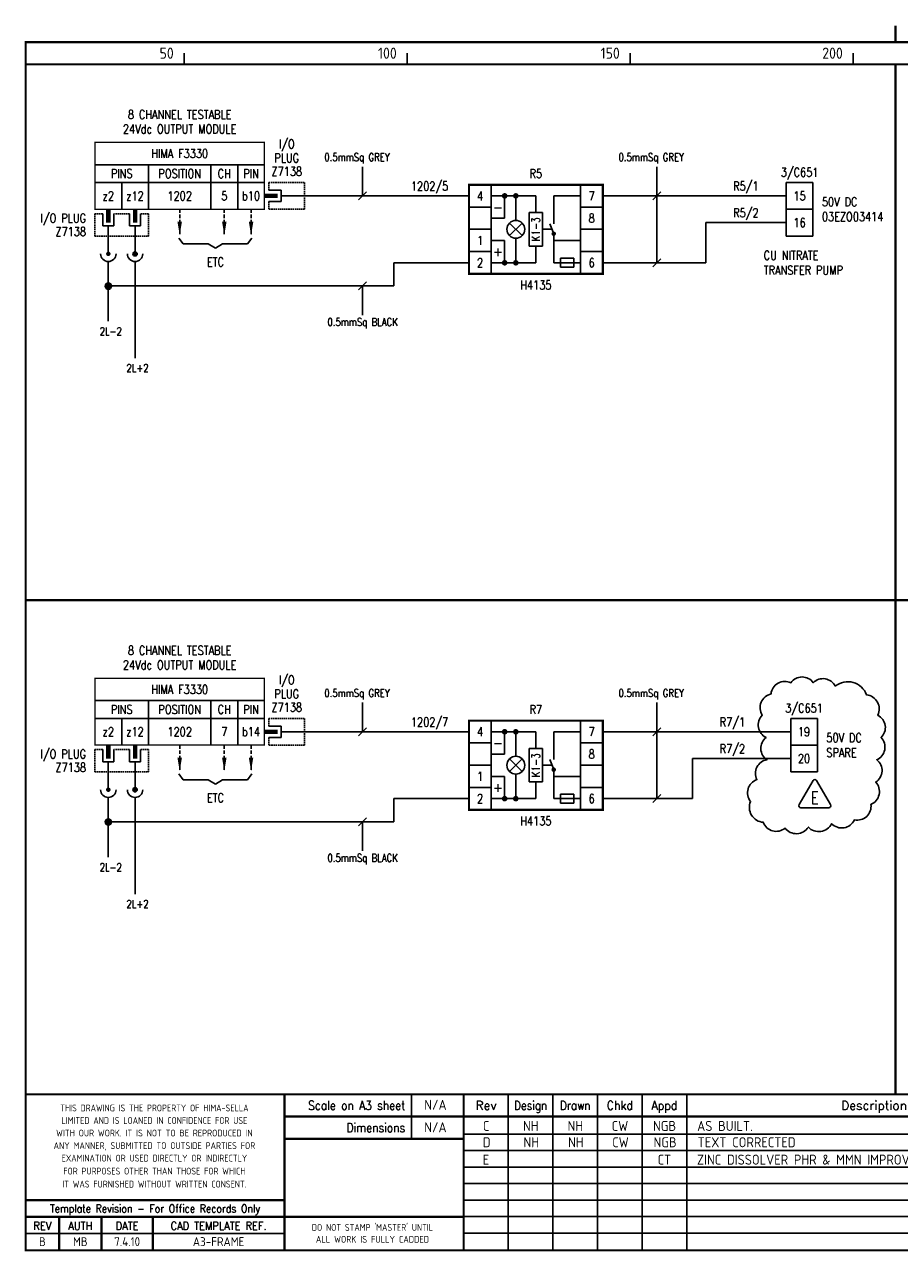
# Model space of a CAD drawing. Extents: x 14 to 405, y 0 to 275.
# Tile 1 of 2: x 14 to 210, y 0 to 275. Entities that reach past the tile are written whole.
import ezdxf
from ezdxf.enums import TextEntityAlignment as Align

# ---------------------------------------------------------------- set-up
doc = ezdxf.new("R2010")
doc.units = 0
doc.header["$LTSCALE"] = 0.25
doc.header["$MEASUREMENT"] = 0
doc.linetypes.add('HIDDEN2', pattern=[4.7625, 3.175, -1.5875])
doc.layers.get('0').update_dxf_attribs({"color": 41, "linetype": 'CONTINUOUS'})
for name, color, linetype in [('00-DRG_FRAME', 12, 'CONTINUOUS'), ('01-DRAW', 7, 'CONTINUOUS'), ('02-TEXT', 2, 'CONTINUOUS'), ('051-TEXT', 2, 'CONTINUOUS'), ('117', 7, 'CONTINUOUS'), ('DIM', 3, 'CONTINUOUS'), ('LAB', 2, 'CONTINUOUS'), ('RACK', 2, 'CONTINUOUS'), ('RECORD', 2, 'CONTINUOUS'), ('SLOT', 2, 'CONTINUOUS'), ('SNA', 2, 'CONTINUOUS'), ('TEXT', 2, 'CONTINUOUS'), ('TPOL', 3, 'CONTINUOUS'), ('XR_FUNCTION', 2, 'CONTINUOUS'), ('XR_MAIN', 2, 'CONTINUOUS')]:
    doc.layers.add(name, color=color, linetype=linetype)
doc.styles.add('CROSSREF', font='romans.shx', dxfattribs={"width": 0.8, "height": 2})
doc.styles.add('FUNCTION', font='ROMANS.shx', dxfattribs={"width": 0.8, "height": 2.5})
doc.styles.add('ISO', font='iso.shx')
doc.styles.add('PINS', font='ROMANS.shx', dxfattribs={"width": 0.8, "height": 2.5})
doc.styles.add('RACK', font='ROMANS.shx', dxfattribs={"width": 0.8, "height": 2.5})
doc.styles.add('REFERENC', font='ROMANS.shx', dxfattribs={"width": 0.8, "height": 2.5})
doc.styles.add('ROMAND', font='ROMAND')
doc.styles.add('romans', font='romans.shx', dxfattribs={"width": 0.8, "height": 2.5})
doc.styles.add('SLOT', font='romans.shx', dxfattribs={"width": 0.8, "height": 2})
doc.styles.add('SYMBOL', font='ROMANS.shx', dxfattribs={"width": 0.8, "height": 20})

# ---------------------------------------------------------------- blocks, each defined once
blk = doc.blocks.new('A3-REVA')
at = {"layer": '051-TEXT', "style": 'ISO'}
for tag, p in [('DESIGNED', (292.01, 31.7)), ('A', (117.73, 27.28)), ('DES', (127.73, 27.28)), ('DRN', (137.73, 27.28)), ('CHKD', (147.73, 27.28)), ('APPD', (157.73, 27.28)), ('DATE', (256, 27.28)), ('DRAWN', (291.72, 26.77)), ('CHECKED', (291.72, 21.89)), ('APPD', (291.65, 16.79)), ('DATE', (291.92, 11.96))]:
    blk.add_attdef(tag, text='', height=2.25, dxfattribs=at).set_placement(p, align=Align.CENTER)
blk.add_attdef('DESCRIPTION', (165.03, 27.28), '', height=2.25, dxfattribs=at)
blk = doc.blocks.new('A3-REVB')
at = {"layer": '051-TEXT', "style": 'ISO'}
for tag, p in [('A', (124.85, -20.36)), ('DES', (134.85, -20.36)), ('DRN', (144.85, -20.36)), ('CHKD', (154.85, -20.36)), ('APPD', (164.85, -20.36)), ('DATE', (263.12, -20.36))]:
    blk.add_attdef(tag, text='', height=2.25, dxfattribs=at).set_placement(p, align=Align.CENTER)
blk.add_attdef('DESCRIPTION', (172.15, -20.36), '', height=2.25, dxfattribs=at)
blk = doc.blocks.new('A3-CONTRACT')
at = {"layer": '051-TEXT', "color": 41, "style": 'ISO'}
for tag, height, p in [('SCALE', 2.25, (106.71, 31.82)), ('DIMS', 2.25, (106.71, 26.8)), ('CONTRACT', 4.5, (344.94, 3.1)), ('CAD-REF', 2.25, (283.73, 1.84))]:
    blk.add_attdef(tag, text='', height=height, dxfattribs=at).set_placement(p, align=Align.CENTER)
for tag, p in [('TITLE_2', (303.86, 17.28)), ('TITLE_3', (303.79, 12.78))]:
    blk.add_attdef(tag, p, '', height=2.25, dxfattribs=at)
blk = doc.blocks.new('DOT')
for radius in [0.75, 0.65, 0.55, 0.45, 0.35, 0.25, 0.15, 0.05]:
    blk.add_circle((0, 0), radius)
blk = doc.blocks.new('H4135')
at = {"layer": '01-DRAW'}
for p, q in [((130, 211.5), (130, 231.5)), ((130, 211.5), (130, 231.5)), ((150, 211.5), (150, 231.5)), ((140, 229), (130, 229)), ((133, 229), (133, 224)), ((135.5, 223.5), (135.5, 229)), ((140, 225.25), (140, 229)), ((144, 229), (150, 229)), ((144, 222.75), (144, 229)), ((130, 226.5), (125, 226.5)), ((150, 226.5), (155, 226.5)), ((133, 224), (130, 224)), ((134.0858, 220.0858), (136.9142, 222.9142)), ((136.9142, 220.0858), (134.0858, 222.9142)), ((138.5, 225.25), (138.5, 217.75)), ((141.5, 225.25), (138.5, 225.25)), ((141.5, 217.75), (141.5, 225.25)), ((130, 221.5), (125, 221.5)), ((141.5, 221.5), (143.6, 221.5)), ((143.1, 222.75), (144, 220.5)), ((144, 214), (144, 220.5)), ((150, 221.5), (155, 221.5)), ((130, 219), (133, 219)), ((133, 219), (133, 214)), ((135.5, 214), (135.5, 219.5)), ((138.5, 217.75), (141.5, 217.75)), ((140, 214), (140, 217.75)), ((150, 219), (144, 219)), ((130, 216.5), (125, 216.5)), ((145.5, 215), (145.5, 213)), ((148.5, 215), (145.5, 215)), ((148.5, 213), (148.5, 215)), ((150, 216.5), (155, 216.5)), ((130, 214), (140, 214)), ((150, 214), (144, 214)), ((145.5, 213), (148.5, 213))]:
    blk.add_line(p, q, dxfattribs=at)
at = {"layer": '01-DRAW', "const_width": 0.5}
blk.add_lwpolyline([(155, 211.5), (155, 231.5), (125, 231.5), (125, 211.5)], close=True, dxfattribs=at)
for points in [[(133, 228.625, 1), (133, 229.375, 1)], [(135.5, 228.625, 1), (135.5, 229.375, 1)], [(144, 220.75, -1), (144, 220.25, -1)], [(133, 213.625, 1), (133, 214.375, 1)], [(135.5, 213.625, 1), (135.5, 214.375, 1)]]:
    blk.add_lwpolyline(points, format="xyb", close=True, dxfattribs=at)
at = {"layer": '01-DRAW'}
blk.add_circle((135.5, 221.5), 2, dxfattribs=at)
at = {"color": 3, "style": 'romans'}
for s, p in [('-', (131.5, 226.5)), ('+', (131.5, 216.5))]:
    blk.add_text(s, height=2, dxfattribs=at).set_placement(p, align=Align.MIDDLE)
at = {"color": 3, "style": 'romans', "width": 0.8}
blk.add_text('K1-3', height=1.8, rotation=90, dxfattribs=at).set_placement((140, 221.5), align=Align.MIDDLE)
at = {"layer": 'RECORD', "style": 'REFERENC', "width": 0.8}
blk.add_attdef('H4135', text='', height=2, dxfattribs=at).set_placement((140, 209), align=Align.MIDDLE)
at = {"layer": 'SNA', "style": 'SYMBOL', "width": 0.8}
blk.add_attdef('R1', text='', height=2, dxfattribs=at).set_placement((140, 234), align=Align.MIDDLE)
at = {"layer": 'TPOL', "color": 7, "style": 'PINS', "width": 0.8}
for tag, p in [('4', (127.5, 229)), ('7', (152.5, 229)), ('8', (152.5, 224)), ('1', (127.5, 219)), ('2', (127.5, 214)), ('6', (152.5, 214))]:
    blk.add_attdef(tag, text='', height=2, dxfattribs=at).set_placement(p, align=Align.MIDDLE)
blk = doc.blocks.new('F3330-05')
for p, q in [((-38, 7), (0, 7)), ((-26, 7), (-26, -3)), ((-12, 7), (-12, -3)), ((-6, 7), (-6, -3)), ((-38, 3), (0, 3)), ((-32, 3), (-32, -3)), ((1, 1.25), (3.75, 1.25)), ((3.75, 1.25), (3.75, -1.25)), ((3.75, 0), (9, 0)), ((3.75, -1.25), (1, -1.25)), ((-36.25, -4), (-36.25, -6.75)), ((-33.75, -6.75), (-33.75, -4)), ((-30.25, -4), (-30.25, -6.75)), ((-27.75, -6.75), (-27.75, -4)), ((-36.25, -6.75), (-33.75, -6.75)), ((-35, -6.75), (-35, -9)), ((-30.25, -6.75), (-27.75, -6.75)), ((-29, -6.75), (-29, -9))]:
    blk.add_line(p, q)
at = {"const_width": 0.3}
blk.add_lwpolyline([(0, -3), (-38, -3), (-38, 12), (0, 12)], close=True, dxfattribs=at)
at = {"color": 3, "linetype": 'HIDDEN2', "ltscale": 0.4}
for points in [[(1, 1.25), (1, 3), (9, 3), (9, -3), (1, -3), (1, -1.25)], [(-36.25, -4), (-38, -4), (-38, -9), (-26, -9), (-26, -4), (-27.75, -4)], [(-30.25, -4), (-33.75, -4)]]:
    blk.add_lwpolyline(points, dxfattribs=at)
blk.add_lwpolyline([(3, 0, 1, 1, 0), (0, 0, 0.5, 0.5, 0)], format="xyseb")
at = {"const_width": 1}
for points in [[(-35, -6), (-35, -3)], [(-29, -6), (-29, -3)]]:
    blk.add_lwpolyline(points, dxfattribs=at)
at = {"layer": 'LAB', "style": 'PINS', "width": 0.8, "flags": 1}
blk.add_attdef('LAB1', text='', height=1.5, dxfattribs=at).set_placement((-41, -1), align=Align.RIGHT)
at = {"layer": 'RACK', "style": 'RACK', "width": 0.8}
blk.add_attdef('SLOT', text='', height=2, dxfattribs=at).set_placement((-19, 0), align=Align.MIDDLE)
at = {"layer": 'SLOT', "style": 'SLOT', "width": 0.8}
blk.add_attdef('ADD1', text='', height=2, dxfattribs=at).set_placement((-9, 0), align=Align.MIDDLE)
at = {"layer": 'SNA', "style": 'SYMBOL', "width": 0.8, "flags": 1}
blk.add_attdef('SNA', text='', height=1.5, dxfattribs=at).set_placement((-41, 5), align=Align.RIGHT)
at = {"layer": 'TEXT', "style": 'romans', "width": 0.8}
for s, p in [('8 CHANNEL TESTABLE', (-19, 17.25)), ('24Vdc OUTPUT MODULE', (-19, 14))]:
    blk.add_text(s, height=2, dxfattribs=at).set_placement(p, align=Align.CENTER)
for s, p in [('I/O', (5, 11.5)), ('HIMA F3330', (-19, 9.5)), ('PLUG', (5, 8.5)), ('PINS', (-32, 5)), ('POSITION', (-19, 5)), ('CH', (-9, 5)), ('PIN', (-3, 5)), ('Z7138', (5, 5.5)), ('z2', (-35, 0)), ('z12', (-29, 0)), ('b10', (-3, 0))]:
    blk.add_text(s, height=2, dxfattribs=at).set_placement(p, align=Align.MIDDLE)
for s, p in [('I/O PLUG', (-40, -5)), ('Z7138', (-40, -8))]:
    blk.add_text(s, height=2, dxfattribs=at).set_placement(p, align=Align.MIDDLE_RIGHT)
at = {"layer": 'TPOL', "color": 2, "style": 'PINS', "width": 0.8}
blk.add_attdef('CN1', text='', height=2, dxfattribs=at).set_placement((-3, 0), align=Align.MIDDLE)
at = {"layer": 'TPOL', "style": 'PINS', "width": 0.8, "flags": 1}
blk.add_attdef('CN2', text='', height=1, dxfattribs=at).set_placement((9, 0), align=Align.MIDDLE_RIGHT)
for tag, p in [('CN3', (-35, -9)), ('CN4', (-29, -9))]:
    blk.add_attdef(tag, text='', height=1, dxfattribs=at).set_placement(p, align=Align.BOTTOM_CENTER)
at = {"layer": 'XR_FUNCTION', "style": 'FUNCTION', "width": 0.8, "flags": 1}
blk.add_attdef('XR_FUNCTION', text='', height=1.5, dxfattribs=at).set_placement((-41, 7), align=Align.RIGHT)
at = {"layer": 'XR_MAIN', "style": 'CROSSREF', "width": 0.8, "flags": 1}
blk.add_attdef('XR_MAIN', text='', height=1.5, dxfattribs=at).set_placement((-41, 1), align=Align.RIGHT)
blk = doc.blocks.new('F3330-07')
for p, q in [((-38, 7), (0, 7)), ((-26, 7), (-26, -3)), ((-12, 7), (-12, -3)), ((-6, 7), (-6, -3)), ((-38, 3), (0, 3)), ((-32, 3), (-32, -3)), ((1, 1.25), (3.75, 1.25)), ((3.75, 1.25), (3.75, -1.25)), ((3.75, 0), (9, 0)), ((3.75, -1.25), (1, -1.25)), ((-36.25, -4), (-36.25, -6.75)), ((-33.75, -6.75), (-33.75, -4)), ((-30.25, -4), (-30.25, -6.75)), ((-27.75, -6.75), (-27.75, -4)), ((-36.25, -6.75), (-33.75, -6.75)), ((-35, -6.75), (-35, -9)), ((-30.25, -6.75), (-27.75, -6.75)), ((-29, -6.75), (-29, -9))]:
    blk.add_line(p, q)
at = {"const_width": 0.3}
blk.add_lwpolyline([(0, -3), (-38, -3), (-38, 12), (0, 12)], close=True, dxfattribs=at)
at = {"color": 3, "linetype": 'HIDDEN2', "ltscale": 0.4}
for points in [[(1, 1.25), (1, 3), (9, 3), (9, -3), (1, -3), (1, -1.25)], [(-36.25, -4), (-38, -4), (-38, -9), (-26, -9), (-26, -4), (-27.75, -4)], [(-30.25, -4), (-33.75, -4)]]:
    blk.add_lwpolyline(points, dxfattribs=at)
blk.add_lwpolyline([(3, 0, 1, 1, 0), (0, 0, 0.5, 0.5, 0)], format="xyseb")
at = {"const_width": 1}
for points in [[(-35, -6), (-35, -3)], [(-29, -6), (-29, -3)]]:
    blk.add_lwpolyline(points, dxfattribs=at)
at = {"layer": 'LAB', "style": 'PINS', "width": 0.8, "flags": 1}
blk.add_attdef('LAB1', text='', height=1.5, dxfattribs=at).set_placement((-41, -1), align=Align.RIGHT)
at = {"layer": 'RACK', "style": 'RACK', "width": 0.8}
blk.add_attdef('SLOT', text='', height=2, dxfattribs=at).set_placement((-19, 0), align=Align.MIDDLE)
at = {"layer": 'SLOT', "style": 'SLOT', "width": 0.8}
blk.add_attdef('ADD1', text='', height=2, dxfattribs=at).set_placement((-9, 0), align=Align.MIDDLE)
at = {"layer": 'SNA', "style": 'SYMBOL', "width": 0.8, "flags": 1}
blk.add_attdef('SNA', text='', height=1.5, dxfattribs=at).set_placement((-41, 5), align=Align.RIGHT)
at = {"layer": 'TEXT', "style": 'romans', "width": 0.8}
for s, p in [('8 CHANNEL TESTABLE', (-19, 17.25)), ('24Vdc OUTPUT MODULE', (-19, 14))]:
    blk.add_text(s, height=2, dxfattribs=at).set_placement(p, align=Align.CENTER)
for s, p in [('I/O', (5, 11.5)), ('HIMA F3330', (-19, 9.5)), ('PLUG', (5, 8.5)), ('PINS', (-32, 5)), ('POSITION', (-19, 5)), ('CH', (-9, 5)), ('PIN', (-3, 5)), ('Z7138', (5, 5.5)), ('z2', (-35, 0)), ('z12', (-29, 0)), ('b14', (-3, 0))]:
    blk.add_text(s, height=2, dxfattribs=at).set_placement(p, align=Align.MIDDLE)
for s, p in [('I/O PLUG', (-40, -5)), ('Z7138', (-40, -8))]:
    blk.add_text(s, height=2, dxfattribs=at).set_placement(p, align=Align.MIDDLE_RIGHT)
at = {"layer": 'TPOL', "color": 2, "style": 'PINS', "width": 0.8}
blk.add_attdef('CN1', text='', height=2, dxfattribs=at).set_placement((-3, 0), align=Align.MIDDLE)
at = {"layer": 'TPOL', "style": 'PINS', "width": 0.8, "flags": 1}
blk.add_attdef('CN2', text='', height=1, dxfattribs=at).set_placement((9, 0), align=Align.MIDDLE_RIGHT)
for tag, p in [('CN3', (-35, -9)), ('CN4', (-29, -9))]:
    blk.add_attdef(tag, text='', height=1, dxfattribs=at).set_placement(p, align=Align.BOTTOM_CENTER)
at = {"layer": 'XR_FUNCTION', "style": 'FUNCTION', "width": 0.8, "flags": 1}
blk.add_attdef('XR_FUNCTION', text='', height=1.5, dxfattribs=at).set_placement((-41, 7), align=Align.RIGHT)
at = {"layer": 'XR_MAIN', "style": 'CROSSREF', "width": 0.8, "flags": 1}
blk.add_attdef('XR_MAIN', text='', height=1.5, dxfattribs=at).set_placement((-41, 1), align=Align.RIGHT)
blk = doc.blocks.new('TRI-E')
at = {"layer": '01-DRAW'}
blk.add_lwpolyline([(224.71, 256.03), (221.59, 250.63, 0.57735), (221.98, 249.95), (228.22, 249.95, 0.57735), (228.61, 250.63), (225.49, 256.03, 0.57735)], format="xyb", close=True, dxfattribs=at)
at = {"layer": '02-TEXT', "color": 2, "style": 'romans', "width": 0.8}
blk.add_text('E', height=2.7, dxfattribs=at).set_placement((225.1, 252.2), align=Align.MIDDLE)

msp = doc.modelspace()

# ---------------------------------------------------------------- linework, layer by layer
at = {"layer": '00-DRG_FRAME'}
for p, q in [((50, 266.5), (50, 269)), ((100, 266.5), (100, 269)), ((150, 266.5), (150, 269)), ((200, 266.5), (200, 269)), ((101.01, 35.5), (101.01, 25.5)), ((122.7, 35.5), (122.7, 0.5)), ((132.7, 0.5), (132.7, 35.5)), ((142.7, 0.5), (142.7, 35.5)), ((152.7, 35.5), (152.7, 0.5)), ((162.7, 35.5), (162.7, 0.5)), ((265, 26.59), (112.7, 26.59)), ((265, 22.89), (112.7, 22.89)), ((265, 19.19), (112.7, 19.19)), ((265, 15.49), (112.7, 15.49)), ((265, 11.79), (112.7, 11.79)), ((265, 8.09), (112.7, 8.09)), ((72.5, 4.25), (14.5, 4.25)), ((265, 4.39), (112.7, 4.39))]:
    msp.add_line(p, q, dxfattribs=at)
at = {"layer": '00-DRG_FRAME', "const_width": 0.5}
for points in [[(209.5, 271.5), (209.5, 275.18)], [(209.5, 271.5), (209.5, 275.18)], [(14.5, 266.5), (404.5, 266.5)], [(209.5, 35.5), (209.5, 266.5)], [(14.5, 146.31), (404.5, 146.31)], [(404.5, 35.5), (14.5, 35.5)], [(72.5, 0.5), (72.5, 35.5)], [(112.7, 0.5), (112.7, 35.5)], [(265, 30.5), (72.5, 30.5)], [(112.7, 25.5), (72.5, 25.5)], [(14.5, 11.75), (72.5, 11.75)], [(14.5, 8), (72.5, 8)], [(22, 0.5), (22, 8)], [(31.5, 0.5), (31.5, 8)], [(43, 0.5), (43, 8)], [(112.7, 8), (72.5, 8)]]:
    msp.add_lwpolyline(points, dxfattribs=at)
msp.add_lwpolyline([(14.5, 0.5), (404.5, 0.5), (404.5, 271.5), (14.5, 271.5)], close=True, dxfattribs=at)
at = {"layer": '01-DRAW'}
for p, q in [((185, 240), (191, 240)), ((185, 234), (185, 240)), ((191, 240), (191, 234)), ((77.03, 237), (113.88, 237)), ((143.88, 237), (185, 237)), ((185, 228), (185, 234)), ((191, 234), (185, 234)), ((191, 234), (191, 228)), ((185, 231), (167, 231)), ((33.03, 228), (33.03, 224)), ((39.03, 228), (39.03, 224)), ((48.83, 227.55), (49.8, 226.26)), ((49.8, 226.26), (55.41, 226.26)), ((55.41, 226.26), (57.03, 225.29)), ((58.65, 226.26), (57.03, 225.29)), ((58.65, 226.26), (64.26, 226.26)), ((65.23, 227.55), (64.26, 226.26)), ((189.32, 228), (185, 228)), ((185, 228), (191, 228)), ((33.03, 222.27), (33.03, 208.87)), ((39.03, 222.27), (39.03, 200.61)), ((39.03, 222.27), (39.03, 200.61)), ((186, 119.81), (192, 119.81)), ((186, 113.81), (186, 119.81)), ((192, 119.81), (192, 113.81)), ((77.03, 116.81), (113.88, 116.81)), ((143.88, 116.81), (186, 116.81)), ((186, 107.81), (186, 113.81)), ((192, 113.81), (186, 113.81)), ((192, 113.81), (192, 107.81)), ((186, 110.81), (164, 110.81)), ((33.03, 107.81), (33.03, 103.81)), ((39.03, 107.81), (39.03, 103.81)), ((48.83, 107.36), (49.8, 106.06)), ((65.23, 107.36), (64.26, 106.06)), ((190.32, 107.81), (186, 107.81)), ((186, 107.81), (192, 107.81)), ((49.8, 106.06), (55.41, 106.06)), ((55.41, 106.06), (57.03, 105.09)), ((58.65, 106.06), (57.03, 105.09)), ((58.65, 106.06), (64.26, 106.06)), ((33.03, 102.08), (33.03, 88.68)), ((39.03, 102.08), (39.03, 80.42)), ((39.03, 102.08), (39.03, 80.42))]:
    msp.add_line(p, q, dxfattribs=at)
at = {"layer": '01-DRAW', "linetype": 'HIDDEN2'}
for p, q in [((49.03, 234), (49.03, 228.17)), ((59.03, 234), (59.03, 228.17)), ((65.03, 234), (65.03, 228.17)), ((49.03, 113.81), (49.03, 107.98)), ((59.03, 113.81), (59.03, 107.98)), ((65.03, 113.81), (65.03, 107.98))]:
    msp.add_line(p, q, dxfattribs=at)
at = {"layer": '01-DRAW', "const_width": 0.5}
for points in [[(32.78, 224, 1), (33.28, 224, 1)], [(38.78, 224, 1), (39.28, 224, 1)], [(32.78, 103.81, 1), (33.28, 103.81, 1)], [(38.78, 103.81, 1), (39.28, 103.81, 1)]]:
    msp.add_lwpolyline(points, format="xyb", close=True, dxfattribs=at)
at = {"layer": '01-DRAW'}
msp.add_lwpolyline([(196, 127, 0.520567), (191.05, 127.8, 0.520567), (191.05, 127.8, 0.520567), (186.04, 127.8, 0.520567), (186.04, 127.8, 0.520567), (181.59, 125.3, 0.520567), (181.59, 125.3, 0.520567), (179.63, 120.52, 0.520567), (179.63, 120.52, 0.520567), (180.5, 115.52, 0.520567), (180.5, 115.52, 0.520567), (180.72, 110.52, 0.520567), (180.72, 110.52, 0.520567), (178.43, 106.07, 0.520567), (178.43, 106.07, 0.520567), (177.02, 101.18, 0.520567), (177.02, 101.18, 0.520567), (179.85, 96.5, 0.520567), (179.85, 96.5, 0.520567), (184.74, 95.2, 0.520567), (184.74, 95.2, 0.520567), (189.96, 95.42, 0.520567), (189.96, 95.42, 0.520567), (195.18, 96.18, 0.520567), (195.18, 96.18, 0.520567), (200.29, 97.05, 0.520567), (200.29, 97.05, 0.520567), (203.98, 100.52, 0.520567), (203.98, 100.52, 0.520567), (205.07, 105.52, 0.520567), (205.07, 105.52, 0.520567), (205.29, 110.52, 0.520567), (205.29, 110.52, 0.520567), (206.27, 115.52, 0.520567), (206.27, 115.52, 0.520567), (205.51, 120.52, 0.520567), (205.51, 120.52, 0.520567), (203.01, 125.09, 0.520567), (203.01, 125.09, 0.520567)], format="xyb", close=True, dxfattribs=at)
for centre, radius in [((39.03, 224), 0.475), ((39.03, 224), 0.389), ((39.03, 224), 0.302), ((39.03, 224), 0.216), ((39.03, 224), 0.13), ((39.03, 224), 0.0432), ((39.03, 103.81), 0.475), ((39.03, 103.81), 0.389), ((39.03, 103.81), 0.302), ((39.03, 103.81), 0.216), ((39.03, 103.81), 0.13), ((39.03, 103.81), 0.0432)]:
    msp.add_circle(centre, radius, dxfattribs=at)
for centre in [(33.03, 224), (39.03, 224), (39.03, 224), (33.03, 103.81), (39.03, 103.81), (39.03, 103.81)]:
    msp.add_arc(centre, 1.73, 180, 0, dxfattribs=at)
for points in [[(49.53, 231.19), (48.53, 231.19), (49.03, 228.17)], [(59.53, 231.19), (58.53, 231.19), (59.03, 228.17)], [(65.53, 231.19), (64.53, 231.19), (65.03, 228.17)], [(49.53, 111), (48.53, 111), (49.03, 107.98)], [(59.53, 111), (58.53, 111), (59.03, 107.98)], [(65.53, 111), (64.53, 111), (65.03, 107.98)]]:
    msp.add_solid(points, dxfattribs=at)
at = {"layer": '117'}
for p, q in [((167, 222), (167, 231)), ((97, 216.82), (97, 222)), ((113.88, 222), (97, 222)), ((167, 222), (143.88, 222)), ((33.03, 216.82), (97, 216.82)), ((164, 101.81), (164, 110.81)), ((97, 96.63), (97, 101.81)), ((113.88, 101.81), (97, 101.81)), ((164, 101.81), (143.88, 101.81)), ((33.03, 96.63), (97, 96.63))]:
    msp.add_line(p, q, dxfattribs=at)
at = {"layer": 'DIM'}
for p, q in [((90.04, 237), (90.04, 243.54)), ((156, 222), (156, 243.54)), ((89.14, 236.1), (90.94, 237.9)), ((155.1, 236.1), (156.9, 237.9)), ((155.1, 221.1), (156.9, 222.9)), ((89.14, 215.92), (90.94, 217.72)), ((90.04, 216.82), (90.04, 210.28)), ((90.04, 116.81), (90.04, 123.35)), ((156, 101.81), (156, 123.35)), ((89.14, 115.91), (90.94, 117.71)), ((155.1, 115.91), (156.9, 117.71)), ((155.1, 100.91), (156.9, 102.71)), ((89.14, 95.73), (90.94, 97.53)), ((90.04, 96.63), (90.04, 90.08))]:
    msp.add_line(p, q, dxfattribs=at)

# ---------------------------------------------------------------- block references
at = {"layer": '00-DRG_FRAME'}
for name, p, values in [('A3-CONTRACT', (-0.35, 0.19), {'TITLE_2': 'ICI SYNETIX SCHEDULE - No.3 AND No.7 PLANTS', 'TITLE_3': 'FISHER-ROSEMOUNTP.O. No.  99003994', 'CAD-REF': '10265-P3-132', 'CONTRACT': 'C10265H-P3', 'SCALE': 'N/A', 'DIMS': 'N/A'}), ('A3-REVB', (-7, 43.98), {'A': 'D', 'DES': 'NH', 'DRN': 'NH', 'CHKD': 'CW', 'APPD': 'NGB', 'DESCRIPTION': 'TEXT CORRECTED', 'DATE': '06.10.11'}), ('A3-REVB', (-7.16, 40.08), {'A': 'E', 'APPD': 'CT', 'DESCRIPTION': 'ZINC DISSOLVER PHR & MMN IMPROVEMENTS', 'DATE': '24.02.14'})]:
    msp.add_blockref(name, p, dxfattribs=at).add_auto_attribs(values)
ref = msp.add_blockref('A3-REVA', (0, 0), dxfattribs=at)
ref.add_attrib('A', 'C', dxfattribs={"layer": '051-TEXT', "height": 2.25, "style": 'ISO'}).set_placement((117.73, 27.28), align=Align.CENTER)
ref.add_attrib('DES', 'NH', dxfattribs={"layer": '051-TEXT', "height": 2.25, "style": 'ISO'}).set_placement((127.73, 27.28), align=Align.CENTER)
ref.add_attrib('DRN', 'NH', dxfattribs={"layer": '051-TEXT', "height": 2.25, "style": 'ISO'}).set_placement((137.73, 27.28), align=Align.CENTER)
ref.add_attrib('CHKD', 'CW', dxfattribs={"layer": '051-TEXT', "height": 2.25, "style": 'ISO'}).set_placement((147.73, 27.28), align=Align.CENTER)
ref.add_attrib('APPD', 'NGB', dxfattribs={"layer": '051-TEXT', "height": 2.25, "style": 'ISO'}).set_placement((157.73, 27.28), align=Align.CENTER)
ref.add_attrib('DESCRIPTION', 'AS BUILT.', (165.03, 27.28), dxfattribs={"layer": '051-TEXT', "height": 2.25, "style": 'ISO'})
ref.add_attrib('DATE', '06.06.00', dxfattribs={"layer": '051-TEXT', "height": 2.25, "style": 'ISO'}).set_placement((256, 27.28), align=Align.CENTER)
ref.add_attrib('DESIGNED', 'NH', dxfattribs={"layer": '051-TEXT', "height": 2.25, "style": 'ISO'}).set_placement((292.01, 31.7), align=Align.CENTER)
ref.add_attrib('DRAWN', 'NH', dxfattribs={"layer": '051-TEXT', "height": 2.25, "style": 'ISO'}).set_placement((291.72, 26.77), align=Align.CENTER)
ref.add_attrib('CHECKED', 'CW', dxfattribs={"layer": '051-TEXT', "height": 2.25, "style": 'ISO'}).set_placement((291.72, 21.89), align=Align.CENTER)
ref.add_attrib('APPD', 'NGB', dxfattribs={"layer": '051-TEXT', "height": 2.25, "style": 'ISO'}).set_placement((291.65, 16.79), align=Align.CENTER)
ref.add_attrib('DATE', '31.03.00', dxfattribs={"layer": '051-TEXT', "height": 2.25, "style": 'ISO'}).set_placement((291.92, 11.96), align=Align.CENTER)
at = {"layer": '01-DRAW'}
for name, p, values in [('F3330-05', (68.03, 237), {'CN1': 'b10', 'SLOT': '1202', 'ADD1': '5'}), ('H4135', (-11.12, 8), {'8': '8', 'H4135': 'H4135', '2': '2', '1': '1', '6': '6', 'R1': 'R5', '4': '4', '7': '7'}), ('F3330-07', (68.03, 116.81), {'CN1': 'b14', 'SLOT': '1202', 'ADD1': '7'}), ('H4135', (-11.12, -112.19), {'8': '8', 'H4135': 'H4135', '2': '2', '1': '1', '6': '6', 'R1': 'R7', '4': '4', '7': '7'})]:
    msp.add_blockref(name, p, dxfattribs=at).add_auto_attribs(values)
msp.add_blockref('TRI-E', (-33.68, -150.17), dxfattribs=at)
at = {"layer": '117', "linetype": 'HIDDEN2', "xscale": 0.9600000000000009, "yscale": 0.9600000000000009, "zscale": 0.9600000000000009}
for p in [(33.03, 216.77), (33.03, 96.58)]:
    msp.add_blockref('DOT', p, dxfattribs=at)

# ---------------------------------------------------------------- texts
at = {"layer": '00-DRG_FRAME', "style": 'ISO'}
for s, p in [('50', (47.69, 267.75)), ('100', (97.69, 267.75)), ('150', (147.69, 267.75)), ('200', (197.69, 267.75))]:
    msp.add_text(s, height=2.5, dxfattribs=at).set_placement(p, align=Align.RIGHT)
at = {"layer": '00-DRG_FRAME', "color": 3, "style": 'ISO'}
for s, width, p in [('THIS DRAWING IS THE PROPERTY OF HIMA-SELLA', 0.9, (43.36, 32.44)), ("DO NOT STAMP 'MASTER' UNTIL", 0.95, (92.25, 5.79))]:
    msp.add_text(s, height=1.53, dxfattribs=dict(at, width=width)).set_placement(p, align=Align.MIDDLE)
at = {"layer": '00-DRG_FRAME', "color": 4, "style": 'ROMAND', "width": 0.87}
for s, p in [('Scale on A3 sheet', (99.54, 32)), ('Dimensions', (99.54, 27.01))]:
    msp.add_text(s, height=2, dxfattribs=at).set_placement(p, align=Align.RIGHT)
at = {"layer": '00-DRG_FRAME', "color": 4, "style": 'ROMAND'}
for s, p in [('Rev', (117.7, 32)), ('Description', (204.69, 32))]:
    msp.add_text(s, height=2, dxfattribs=at).set_placement(p, align=Align.CENTER)
for s, width, p in [('Design', 0.85, (127.7, 32)), ('Drawn', 0.85, (137.7, 32)), ('Chkd', 0.9, (147.7, 32)), ('Appd', 0.9, (157.7, 32))]:
    msp.add_text(s, height=2, dxfattribs=dict(at, width=width)).set_placement(p, align=Align.CENTER)
at = {"layer": '00-DRG_FRAME', "color": 3, "style": 'ISO'}
for s, width, p in [('LIMITED AND IS LOANED IN CONFIDENCE FOR USE', 0.9, (43.36, 29.62)), ('WITH OUR WORK. IT IS NOT TO BE REPRODUCED IN', 0.87, (43.36, 26.81)), ('ANY MANNER, SUBMITTED TO OUTSIDE PARTIES FOR', 0.87, (43.36, 23.99)), ('EXAMINATION OR USED DIRECTLY OR INDIRECTLY', 0.9, (43.36, 21.18)), ('FOR PURPOSES OTHER THAN THOSE FOR WHICH', 0.9, (43.36, 18.27)), ('IT WAS FURNISHED WITHOUT WRITTEN CONSENT.', 0.9, (43.36, 15.35))]:
    msp.add_text(s, height=1.53, dxfattribs=dict(at, width=width)).set_placement(p, align=Align.MIDDLE_CENTER)
at = {"layer": '00-DRG_FRAME', "color": 4, "style": 'ROMAND'}
for s, width, p in [('Template Revision - For Office Records Only', 0.85, (43.5, 9.62)), ('REV', 0.9, (18.25, 6)), ('AUTH', 0.9, (26.75, 6)), ('DATE', 0.9, (37.25, 6)), ('CAD TEMPLATE REF.', 0.9, (57.75, 6))]:
    msp.add_text(s, height=1.8, dxfattribs=dict(at, width=width)).set_placement(p, align=Align.MIDDLE)
at = {"layer": '00-DRG_FRAME', "color": 41, "style": 'ISO'}
for s, p in [('B', (18.25, 1.45)), ('MB', (26.75, 1.45)), ('7.4.10', (37.25, 1.45)), ('A3-FRAME', (57.75, 1.45))]:
    msp.add_text(s, height=2, dxfattribs=at).set_placement(p, align=Align.CENTER)
at = {"layer": '00-DRG_FRAME', "color": 3, "style": 'ISO'}
msp.add_text('ALL WORK IS FULLY CADDED', height=1.53, dxfattribs=at).set_placement((92.25, 2.98), align=Align.MIDDLE_CENTER)
at = {"layer": '01-DRAW', "color": 2, "style": 'romans', "width": 0.8}
for p in [(57.03, 221.19), (57.03, 101)]:
    msp.add_text('ETC', height=2, dxfattribs=at).set_placement(p, align=Align.CENTER)
at = {"layer": '01-DRAW', "style": 'romans', "width": 0.8}
for s, p in [('2L-2', (31.09, 205.76)), ('2L+2', (37.09, 197.5)), ('2L-2', (31.09, 85.56)), ('2L+2', (37.09, 77.31))]:
    msp.add_text(s, height=1.75, dxfattribs=at).set_placement(p)
at = {"layer": '01-DRAW', "char_height": 2, "attachment_point": 5, "style": 'romans'}
for s, insert in [('15', (188, 237)), ('16', (188, 231)), ('19', (189, 116.81)), ('20', (189, 110.81))]:
    msp.add_mtext_dynamic_manual_height_columns(s, width=6, gutter_width=12.5, heights=[5.95], dxfattribs=dict(at, insert=insert))
at = {"layer": '051-TEXT', "style": 'romans', "width": 0.8}
for s, p in [('3/C651', (188, 241.3)), ('1202/5', (105.05, 238.19)), ('R5/1', (175.95, 238.19)), ('R5/2', (175.95, 232.19)), ('3/C651', (189, 121.11)), ('1202/7', (105.05, 118)), ('R7/1', (172.95, 118)), ('R7/2', (172.95, 112))]:
    msp.add_text(s, height=2, dxfattribs=at).set_placement(p, align=Align.CENTER)
at = {"layer": 'DIM', "style": 'romans', "width": 0.8}
for s, p in [('0.5mmSq GREY', (88.77, 244.81)), ('0.5mmSq GREY', (154.73, 244.81)), ('0.5mmSq BLACK', (90.04, 207.85)), ('0.5mmSq GREY', (88.77, 124.61)), ('0.5mmSq GREY', (154.73, 124.61)), ('0.5mmSq BLACK', (90.04, 87.65))]:
    msp.add_text(s, height=1.75, dxfattribs=at).set_placement(p, align=Align.CENTER)
at = {"layer": 'TEXT', "char_height": 2, "attachment_point": 4, "style": 'romans'}
for s, insert, width in [('50V DC\\P03EZO03414', (193, 234), 47.7416), ('CU NITRATE\\PTRANSFER PUMP', (179.96, 222), 23.24), ('50V DC\\PSPARE', (194, 113.81), 47.7416)]:
    msp.add_mtext(s, dxfattribs=dict(at, insert=insert, width=width))

doc.saveas('drawing.dxf')
